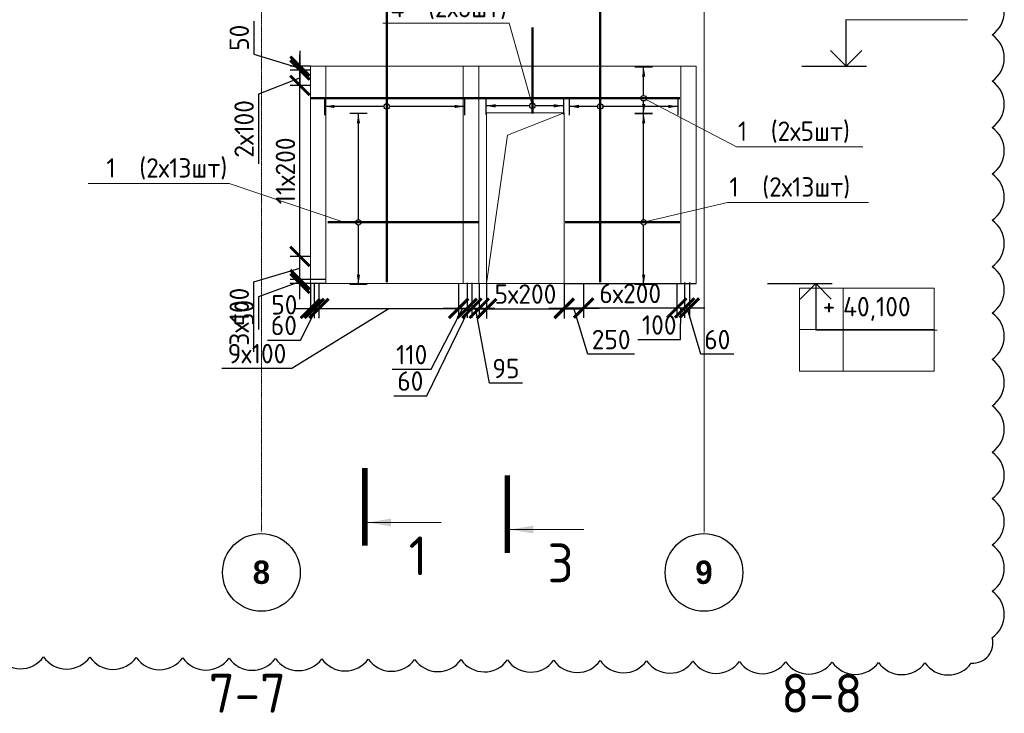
# Model space of a CAD drawing. Header units: millimetres. Extents: x 247266 to 730847, y -636031 to 10052.
# Tile 171 of 196: x 573188 to 585870, y -251393 to -242457. Entities that reach past the tile are written whole.
import ezdxf
from ezdxf import colors
from ezdxf.entities.mleader import LeaderData, LeaderLine
from ezdxf.math import Vec2, Vec3

# ---------------------------------------------------------------- set-up
doc = ezdxf.new("R2010")
doc.units = ezdxf.units.MM
doc.set_wipeout_variables(frame=1)
for name, pattern in [('______5', [1100, 800, -100, 100, -100]), ('________', [0]), ('осевая', [50.8, 31.75, -6.35, 6.35, -6.35])]:
    doc.linetypes.add(name, pattern=pattern)
for name, color, linetype, lineweight in [('RAZMER', 7, 'Continuous', 15), ('Standard', 7, 'Continuous', 25), ('АрмСтер', 7, 'Continuous', 50), ('АС-Таблицы', 7, 'Continuous', 20), ('Оси', 7, '______5', 18), ('отметки', 7, 'Continuous', 18), ('подоснова', 7, 'Continuous', 5), ('Узлы', 7, 'Continuous', 0)]:
    doc.layers.add(name, color=color, linetype=linetype, lineweight=lineweight)
doc.layers.add('Исправления', color=1, linetype='Continuous')
doc.layers.add('РАЗМЕРЫ', color=7, linetype='Continuous')
doc.styles.add('Century Gothic', font='GOTHIC.TTF')
doc.styles.add('GOST-2.304_Type-B', font='GOST_Common.ttf')
doc.styles.add('ГОСТ', font='GOST_Common.ttf')
doc.dimstyles.new('СПДС', dxfattribs={"dimscale": 100, "dimtxt": 2.5, "dimasz": 2.5, "dimexe": 1.25, "dimexo": 0, "dimtad": 1, "dimdec": 0, "dimtxsty": 'GOST-2.304_Type-B', "dimblk": 'ARCHTICK', "dimcen": 2.5, "dimdle": 2, "dimadec": 0, "dimazin": 2, "dimtfac": 0.75, "dimtdec": 0, "dimtmove": 1, "dimatfit": 3, "dimfxl": 1, "dimtolj": 1, "dimarcsym": 1})

# ---------------------------------------------------------------- blocks, each defined once
blk = doc.blocks.new('NSY101')
at = {"color": 0, "linetype": 'ByBlock', "lineweight": -2}
blk.add_circle((0, 0), 50, dxfattribs=at)
blk = doc.blocks.new('*U3033')
at = {"layer": 'РАЗМЕРЫ'}
for p, q in [((112, 800), (-112, 800)), ((112, -1000), (-112, -1000))]:
    blk.add_line(p, q, dxfattribs=at)
at = {"layer": 'РАЗМЕРЫ', "ltscale": 15}
blk.add_line((0, -1000), (0, 800), dxfattribs=at)
at = {"layer": 'РАЗМЕРЫ'}
for points in [[(0, 800), (21, 675), (-21, 675)], [(0, -1000), (21, -875), (-21, -875)]]:
    blk.add_solid(points, dxfattribs=at)
at = {"linetype": 'Continuous', "lineweight": 0}
blk.add_wipeout([(35, 0), (28, 21), (11, 33), (-11, 33), (-28, 21), (-35, 0), (-28, -21), (-11, -33), (11, -33), (28, -21)], dxfattribs=at)
at = {"color": 0, "linetype": 'ByBlock', "lineweight": -2, "ltscale": 100}
blk.add_line((-2263, 0), (1447, 0), dxfattribs=at)
at = {"layer": 'РАЗМЕРЫ'}
blk.add_circle((0, 0), 35, dxfattribs=at)
blk = doc.blocks.new('*U3032')
at = {"layer": 'РАЗМЕРЫ'}
for p, q in [((112, 400), (-112, 400)), ((112, -1000), (-112, -1000))]:
    blk.add_line(p, q, dxfattribs=at)
at = {"layer": 'РАЗМЕРЫ', "ltscale": 15}
blk.add_line((0, -1000), (0, 400), dxfattribs=at)
at = {"layer": 'РАЗМЕРЫ'}
for points in [[(0, 400), (21, 275), (-21, 275)], [(0, -1000), (21, -875), (-21, -875)]]:
    blk.add_solid(points, dxfattribs=at)
at = {"linetype": 'Continuous', "lineweight": 0}
blk.add_wipeout([(35, 0), (28, 21), (11, 33), (-11, 33), (-28, 21), (-35, 0), (-28, -21), (-11, -33), (11, -33), (28, -21)], dxfattribs=at)
at = {"color": 0, "linetype": 'ByBlock', "lineweight": -2, "ltscale": 100}
blk.add_line((-2263, 0), (1447, 0), dxfattribs=at)
at = {"layer": 'РАЗМЕРЫ'}
blk.add_circle((0, 0), 35, dxfattribs=at)
blk = doc.blocks.new('*U3249')
at = {"layer": 'РАЗМЕРЫ'}
for p, q in [((112, 600), (-112, 600)), ((112, -400), (-112, -400))]:
    blk.add_line(p, q, dxfattribs=at)
at = {"layer": 'РАЗМЕРЫ', "ltscale": 15}
blk.add_line((0, -400), (0, 600), dxfattribs=at)
at = {"layer": 'РАЗМЕРЫ'}
for points in [[(0, 600), (21, 475), (-21, 475)], [(0, -400), (21, -275), (-21, -275)]]:
    blk.add_solid(points, dxfattribs=at)
at = {"linetype": 'Continuous', "lineweight": 0}
blk.add_wipeout([(35, 0), (28, 21), (11, 33), (-11, 33), (-28, 21), (-35, 0), (-28, -21), (-11, -33), (11, -33), (28, -21)], dxfattribs=at)
at = {"color": 0, "linetype": 'ByBlock', "lineweight": -2, "ltscale": 100}
blk.add_line((-100, 0), (1010, 0), dxfattribs=at)
at = {"layer": 'РАЗМЕРЫ'}
blk.add_circle((0, 0), 35, dxfattribs=at)
blk = doc.blocks.new('*U3330')
at = {"layer": 'РАЗМЕРЫ'}
for p, q in [((112, 1400), (-112, 1400)), ((112, -800), (-112, -800))]:
    blk.add_line(p, q, dxfattribs=at)
at = {"layer": 'РАЗМЕРЫ', "ltscale": 15}
blk.add_line((0, -800), (0, 1400), dxfattribs=at)
at = {"layer": 'РАЗМЕРЫ'}
for points in [[(0, 1400), (21, 1275), (-21, 1275)], [(0, -800), (21, -675), (-21, -675)]]:
    blk.add_solid(points, dxfattribs=at)
at = {"linetype": 'Continuous', "lineweight": 0}
blk.add_wipeout([(35, 0), (28, 21), (11, 33), (-11, 33), (-28, 21), (-35, 0), (-28, -21), (-11, -33), (11, -33), (28, -21)], dxfattribs=at)
at = {"color": 0, "linetype": 'ByBlock', "lineweight": -2, "ltscale": 100}
blk.add_line((-394, 0), (1551, 0), dxfattribs=at)
at = {"layer": 'РАЗМЕРЫ'}
blk.add_circle((0, 0), 35, dxfattribs=at)
blk = doc.blocks.new('*U3030')
at = {"layer": 'РАЗМЕРЫ'}
for p, q in [((112, 1400), (-112, 1400)), ((112, -800), (-112, -800))]:
    blk.add_line(p, q, dxfattribs=at)
at = {"layer": 'РАЗМЕРЫ', "ltscale": 15}
blk.add_line((0, -800), (0, 1400), dxfattribs=at)
at = {"layer": 'РАЗМЕРЫ'}
for points in [[(0, 1400), (21, 1275), (-21, 1275)], [(0, -800), (21, -675), (-21, -675)]]:
    blk.add_solid(points, dxfattribs=at)
at = {"linetype": 'Continuous', "lineweight": 0}
blk.add_wipeout([(35, 0), (28, 21), (11, 33), (-11, 33), (-28, 21), (-35, 0), (-28, -21), (-11, -33), (11, -33), (28, -21)], dxfattribs=at)
at = {"color": 0, "linetype": 'ByBlock', "lineweight": -2, "ltscale": 100}
blk.add_line((-1012, 0), (468, 0), dxfattribs=at)
at = {"layer": 'РАЗМЕРЫ'}
blk.add_circle((0, 0), 35, dxfattribs=at)
blk = doc.blocks.new('*U3329')
at = {"layer": 'РАЗМЕРЫ'}
for p, q in [((112, 400), (-112, 400)), ((112, -200), (-112, -200))]:
    blk.add_line(p, q, dxfattribs=at)
at = {"layer": 'РАЗМЕРЫ', "ltscale": 15}
blk.add_line((0, -200), (0, 400), dxfattribs=at)
at = {"layer": 'РАЗМЕРЫ'}
for points in [[(0, 400), (21, 275), (-21, 275)], [(0, -200), (21, -75), (-21, -75)]]:
    blk.add_solid(points, dxfattribs=at)
at = {"linetype": 'Continuous', "lineweight": 0}
blk.add_wipeout([(35, 0), (28, 21), (11, 33), (-11, 33), (-28, 21), (-35, 0), (-28, -21), (-11, -33), (11, -33), (28, -21)], dxfattribs=at)
at = {"color": 0, "linetype": 'ByBlock', "lineweight": -2, "ltscale": 100}
blk.add_line((-4292, 0), (468, 0), dxfattribs=at)
at = {"layer": 'РАЗМЕРЫ'}
blk.add_circle((0, 0), 35, dxfattribs=at)
blk = doc.blocks.new('_ArchTick')
at = {"color": 0, "linetype": 'ByBlock', "const_width": 0.15}
blk.add_lwpolyline([(-0.5, -0.5), (0.5, 0.5)], dxfattribs=at)
blk = doc.blocks.new('*D3404')
at = {"layer": 'DEFPOINTS', "color": 0, "ltscale": 100}
for p in [(576798, -245806), (577132, -245806), (577132, -245856)]:
    blk.add_point(p, dxfattribs=at)
at = {"layer": 'РАЗМЕРЫ', "color": 0, "lineweight": -2}
for p, q in [((576798, -246056), (576798, -245606)), ((576267, -246022), (576798, -245831)), ((577132, -245806), (576673, -245806)), ((577132, -245856), (576673, -245856)), ((576267, -246448), (576267, -246022))]:
    blk.add_line(p, q, dxfattribs=at)
at = {"layer": 'РАЗМЕРЫ', "color": 0, "lineweight": -2, "ltscale": 100, "xscale": 250, "yscale": 250, "zscale": 250}
for p, rotation in [((576798, -245806), 270), ((576798, -245856), 90)]:
    blk.add_blockref('_ArchTick', p, dxfattribs=dict(at, rotation=rotation))
at = {"layer": 'РАЗМЕРЫ', "color": 0, "ltscale": 100, "insert": (576079, -246235), "char_height": 250, "attachment_point": 5, "rotation": 90, "style": 'GOST-2.304_Type-B'}
blk.add_mtext('\\A1;50', dxfattribs=at)
blk = doc.blocks.new('*D3405')
at = {"layer": 'DEFPOINTS', "color": 0, "ltscale": 100}
for p in [(576932, -243056), (576798, -243106), (576932, -243106)]:
    blk.add_point(p, dxfattribs=at)
at = {"layer": 'РАЗМЕРЫ', "color": 0, "lineweight": -2}
for p, q in [((576204, -242477), (576204, -242902)), ((576204, -242902), (576798, -243081)), ((576798, -242856), (576798, -243306)), ((576932, -243056), (576673, -243056)), ((576932, -243106), (576673, -243106))]:
    blk.add_line(p, q, dxfattribs=at)
at = {"layer": 'РАЗМЕРЫ', "color": 0, "lineweight": -2, "ltscale": 100, "xscale": 250, "yscale": 250, "zscale": 250}
for p, rotation in [((576798, -243056), 270), ((576798, -243106), 90)]:
    blk.add_blockref('_ArchTick', p, dxfattribs=dict(at, rotation=rotation))
at = {"layer": 'РАЗМЕРЫ', "color": 0, "ltscale": 100, "insert": (576016, -242690), "char_height": 250, "attachment_point": 5, "rotation": 90, "style": 'GOST-2.304_Type-B'}
blk.add_mtext('\\A1;50', dxfattribs=at)
blk = doc.blocks.new('*D3369')
at = {"layer": 'DEFPOINTS', "color": 0, "ltscale": 100}
for p in [(576798, -243304), (576909, -243304), (576932, -245506)]:
    blk.add_point(p, dxfattribs=at)
at = {"layer": 'РАЗМЕРЫ', "color": 0, "lineweight": -2}
for p, q in [((576798, -245706), (576798, -243104)), ((576909, -243304), (576673, -243304)), ((576932, -245506), (576673, -245506))]:
    blk.add_line(p, q, dxfattribs=at)
at = {"layer": 'РАЗМЕРЫ', "color": 0, "lineweight": -2, "ltscale": 100, "xscale": 250, "yscale": 250, "zscale": 250}
for p, rotation in [((576798, -243304), 90), ((576798, -245506), 270)]:
    blk.add_blockref('_ArchTick', p, dxfattribs=dict(at, rotation=rotation))
at = {"layer": 'РАЗМЕРЫ', "color": 0, "ltscale": 100, "insert": (576611, -244405), "char_height": 250, "attachment_point": 5, "rotation": 90, "style": 'GOST-2.304_Type-B'}
blk.add_mtext('\\A1;11х200', dxfattribs=at)
blk = doc.blocks.new('*D3370')
at = {"layer": 'DEFPOINTS', "color": 0, "ltscale": 100}
for p in [(576798, -245506), (576932, -245506), (576932, -245806)]:
    blk.add_point(p, dxfattribs=at)
at = {"layer": 'РАЗМЕРЫ', "color": 0, "lineweight": -2}
for p, q in [((576798, -246006), (576798, -245306)), ((576932, -245506), (576673, -245506)), ((576204, -245834), (576798, -245656)), ((576204, -246735), (576204, -245834)), ((576932, -245806), (576673, -245806))]:
    blk.add_line(p, q, dxfattribs=at)
at = {"layer": 'РАЗМЕРЫ', "color": 0, "lineweight": -2, "ltscale": 100, "xscale": 250, "yscale": 250, "zscale": 250}
for p, rotation in [((576798, -245506), 90), ((576798, -245806), 270)]:
    blk.add_blockref('_ArchTick', p, dxfattribs=dict(at, rotation=rotation))
at = {"layer": 'РАЗМЕРЫ', "color": 0, "ltscale": 100, "insert": (576016, -246284), "char_height": 250, "attachment_point": 5, "rotation": 90, "style": 'GOST-2.304_Type-B'}
blk.add_mtext('\\A1;3х100', dxfattribs=at)
blk = doc.blocks.new('_None')
blk = doc.blocks.new('*D3401')
at = {"layer": 'DEFPOINTS', "color": 0, "ltscale": 100}
for p in [(576798, -243105), (576932, -243105), (576932, -243305)]:
    blk.add_point(p, dxfattribs=at)
at = {"layer": 'РАЗМЕРЫ', "color": 0, "lineweight": -2}
for p, q in [((576798, -243505), (576798, -242905)), ((576267, -243413), (576798, -243205)), ((576932, -243105), (576673, -243105)), ((576932, -243305), (576673, -243305)), ((576267, -244314), (576267, -243413))]:
    blk.add_line(p, q, dxfattribs=at)
at = {"layer": 'РАЗМЕРЫ', "color": 0, "lineweight": -2, "ltscale": 100, "xscale": 250, "yscale": 250, "zscale": 250}
for p, rotation in [((576798, -243105), 90), ((576798, -243305), 270)]:
    blk.add_blockref('_ArchTick', p, dxfattribs=dict(at, rotation=rotation))
at = {"layer": 'РАЗМЕРЫ', "color": 0, "ltscale": 100, "insert": (576079, -243864), "char_height": 250, "attachment_point": 5, "rotation": 90, "style": 'GOST-2.304_Type-B'}
blk.add_mtext('\\A1;2х100', dxfattribs=at)
blk = doc.blocks.new('*D3354')
at = {"layer": 'DEFPOINTS', "color": 0, "ltscale": 100}
for p in [(576932, -245856), (576982, -245856), (576982, -246177)]:
    blk.add_point(p, dxfattribs=at)
at = {"layer": 'РАЗМЕРЫ', "color": 0, "lineweight": -2}
for p, q in [((576932, -245856), (576932, -246302)), ((576982, -245856), (576982, -246302)), ((576732, -246177), (577182, -246177))]:
    blk.add_line(p, q, dxfattribs=at)
at = {"layer": 'РАЗМЕРЫ', "color": 0, "lineweight": -2, "ltscale": 100, "xscale": 250, "yscale": 250, "zscale": 250}
blk.add_blockref('_ArchTick', (576932, -246177), dxfattribs=at)
at = {"layer": 'РАЗМЕРЫ', "color": 0, "lineweight": -2, "ltscale": 100, "xscale": 250, "yscale": 250, "zscale": 250, "rotation": 180}
blk.add_blockref('_ArchTick', (576982, -246177), dxfattribs=at)
at = {"layer": 'РАЗМЕРЫ', "color": 0, "ltscale": 100, "insert": (576597, -246130), "char_height": 250, "attachment_point": 5, "style": 'GOST-2.304_Type-B'}
blk.add_mtext('\\A1;50', dxfattribs=at)
blk = doc.blocks.new('*D3355')
at = {"layer": 'DEFPOINTS', "color": 0, "ltscale": 100}
for p in [(576982, -245848), (577042, -245848), (577042, -246177)]:
    blk.add_point(p, dxfattribs=at)
at = {"layer": 'РАЗМЕРЫ', "color": 0, "lineweight": -2}
for p, q in [((576982, -245848), (576982, -246302)), ((577042, -245848), (577042, -246302)), ((576782, -246177), (577242, -246177)), ((576804, -246584), (577012, -246177)), ((576378, -246584), (576804, -246584))]:
    blk.add_line(p, q, dxfattribs=at)
at = {"layer": 'РАЗМЕРЫ', "color": 0, "lineweight": -2, "ltscale": 100, "xscale": 250, "yscale": 250, "zscale": 250}
blk.add_blockref('_ArchTick', (576982, -246177), dxfattribs=at)
at = {"layer": 'РАЗМЕРЫ', "color": 0, "lineweight": -2, "ltscale": 100, "xscale": 250, "yscale": 250, "zscale": 250, "rotation": 180}
blk.add_blockref('_ArchTick', (577042, -246177), dxfattribs=at)
at = {"layer": 'РАЗМЕРЫ', "color": 0, "ltscale": 100, "insert": (576591, -246396), "char_height": 250, "attachment_point": 5, "style": 'GOST-2.304_Type-B'}
blk.add_mtext('\\A1;60', dxfattribs=at)
blk = doc.blocks.new('*D3356')
at = {"layer": 'DEFPOINTS', "color": 0, "ltscale": 100}
for p in [(577042, -245848), (578842, -245953), (578842, -246177)]:
    blk.add_point(p, dxfattribs=at)
at = {"layer": 'РАЗМЕРЫ', "color": 0, "lineweight": -2}
for p, q in [((577042, -245848), (577042, -246302)), ((578842, -245953), (578842, -246302)), ((576695, -246946), (577942, -246177)), ((576842, -246177), (579042, -246177)), ((575794, -246946), (576695, -246946))]:
    blk.add_line(p, q, dxfattribs=at)
at = {"layer": 'РАЗМЕРЫ', "color": 0, "lineweight": -2, "ltscale": 100, "xscale": 250, "yscale": 250, "zscale": 250, "rotation": 180}
blk.add_blockref('_ArchTick', (577042, -246177), dxfattribs=at)
at = {"layer": 'РАЗМЕРЫ', "color": 0, "lineweight": -2, "ltscale": 100, "xscale": 250, "yscale": 250, "zscale": 250}
blk.add_blockref('_ArchTick', (578842, -246177), dxfattribs=at)
at = {"layer": 'РАЗМЕРЫ', "color": 0, "ltscale": 100, "insert": (576245, -246759), "char_height": 250, "attachment_point": 5, "style": 'GOST-2.304_Type-B'}
blk.add_mtext('\\A1;9х100', dxfattribs=at)
blk = doc.blocks.new('*D3357')
at = {"layer": 'DEFPOINTS', "color": 0, "ltscale": 100}
for p in [(578842, -245864), (578952, -245848), (578952, -246175)]:
    blk.add_point(p, dxfattribs=at)
at = {"layer": 'РАЗМЕРЫ', "color": 0, "lineweight": -2}
for p, q in [((578842, -245864), (578842, -246300)), ((578952, -245848), (578952, -246300)), ((578487, -246959), (578897, -246175)), ((578642, -246175), (579152, -246175)), ((577987, -246959), (578487, -246959))]:
    blk.add_line(p, q, dxfattribs=at)
at = {"layer": 'РАЗМЕРЫ', "color": 0, "lineweight": -2, "ltscale": 100, "xscale": 250, "yscale": 250, "zscale": 250}
blk.add_blockref('_ArchTick', (578842, -246175), dxfattribs=at)
at = {"layer": 'РАЗМЕРЫ', "color": 0, "lineweight": -2, "ltscale": 100, "xscale": 250, "yscale": 250, "zscale": 250, "rotation": 180}
blk.add_blockref('_ArchTick', (578952, -246175), dxfattribs=at)
at = {"layer": 'РАЗМЕРЫ', "color": 0, "ltscale": 100, "insert": (578237, -246772), "char_height": 250, "attachment_point": 5, "style": 'GOST-2.304_Type-B'}
blk.add_mtext('\\A1;110', dxfattribs=at)
blk = doc.blocks.new('*D3358')
at = {"layer": 'DEFPOINTS', "color": 0, "ltscale": 100}
for p in [(578952, -245848), (579013, -245848), (579013, -246175)]:
    blk.add_point(p, dxfattribs=at)
at = {"layer": 'РАЗМЕРЫ', "color": 0, "lineweight": -2}
for p, q in [((578952, -245848), (578952, -246300)), ((579013, -245848), (579013, -246300)), ((578433, -247301), (578983, -246175)), ((578752, -246175), (579213, -246175)), ((578007, -247301), (578433, -247301))]:
    blk.add_line(p, q, dxfattribs=at)
at = {"layer": 'РАЗМЕРЫ', "color": 0, "lineweight": -2, "ltscale": 100, "xscale": 250, "yscale": 250, "zscale": 250}
blk.add_blockref('_ArchTick', (578952, -246175), dxfattribs=at)
at = {"layer": 'РАЗМЕРЫ', "color": 0, "lineweight": -2, "ltscale": 100, "xscale": 250, "yscale": 250, "zscale": 250, "rotation": 180}
blk.add_blockref('_ArchTick', (579013, -246175), dxfattribs=at)
at = {"layer": 'РАЗМЕРЫ', "color": 0, "ltscale": 100, "insert": (578220, -247113), "char_height": 250, "attachment_point": 5, "style": 'GOST-2.304_Type-B'}
blk.add_mtext('\\A1;60', dxfattribs=at)
blk = doc.blocks.new('*D3359')
at = {"layer": 'DEFPOINTS', "color": 0, "ltscale": 100}
for p in [(579013, -245848), (579107, -245861), (579107, -246175)]:
    blk.add_point(p, dxfattribs=at)
at = {"layer": 'РАЗМЕРЫ', "color": 0, "lineweight": -2}
for p, q in [((579013, -245848), (579013, -246300)), ((579107, -245861), (579107, -246300)), ((578813, -246175), (579307, -246175)), ((579238, -247138), (579060, -246175)), ((579663, -247138), (579238, -247138))]:
    blk.add_line(p, q, dxfattribs=at)
at = {"layer": 'РАЗМЕРЫ', "color": 0, "lineweight": -2, "ltscale": 100, "xscale": 250, "yscale": 250, "zscale": 250}
blk.add_blockref('_ArchTick', (579013, -246175), dxfattribs=at)
at = {"layer": 'РАЗМЕРЫ', "color": 0, "lineweight": -2, "ltscale": 100, "xscale": 250, "yscale": 250, "zscale": 250, "rotation": 180}
blk.add_blockref('_ArchTick', (579107, -246175), dxfattribs=at)
at = {"layer": 'РАЗМЕРЫ', "color": 0, "ltscale": 100, "insert": (579451, -246951), "char_height": 250, "attachment_point": 5, "style": 'GOST-2.304_Type-B'}
blk.add_mtext('\\A1;95', dxfattribs=at)
blk = doc.blocks.new('*D3402')
at = {"layer": 'DEFPOINTS', "color": 0, "ltscale": 100}
for p in [(579202, -245856), (580202, -245856), (580202, -246180)]:
    blk.add_point(p, dxfattribs=at)
at = {"layer": 'РАЗМЕРЫ', "color": 0, "lineweight": -2}
for p, q in [((579202, -245856), (579202, -246305)), ((580202, -245856), (580202, -246305)), ((579002, -246180), (580402, -246180))]:
    blk.add_line(p, q, dxfattribs=at)
at = {"layer": 'РАЗМЕРЫ', "color": 0, "lineweight": -2, "ltscale": 100, "xscale": 250, "yscale": 250, "zscale": 250, "rotation": 180}
blk.add_blockref('_ArchTick', (579202, -246180), dxfattribs=at)
at = {"layer": 'РАЗМЕРЫ', "color": 0, "lineweight": -2, "ltscale": 100, "xscale": 250, "yscale": 250, "zscale": 250}
blk.add_blockref('_ArchTick', (580202, -246180), dxfattribs=at)
at = {"layer": 'РАЗМЕРЫ', "color": 0, "ltscale": 100, "insert": (579702, -245992), "char_height": 250, "attachment_point": 5, "style": 'GOST-2.304_Type-B'}
blk.add_mtext('\\A1;5х200', dxfattribs=at)
blk = doc.blocks.new('*D3403')
at = {"layer": 'DEFPOINTS', "color": 0, "ltscale": 100}
for p in [(580202, -245856), (580452, -245861), (580452, -246172)]:
    blk.add_point(p, dxfattribs=at)
at = {"layer": 'РАЗМЕРЫ', "color": 0, "lineweight": -2}
for p, q in [((580202, -245856), (580202, -246297)), ((580452, -245861), (580452, -246297)), ((580002, -246172), (580652, -246172)), ((580505, -246766), (580327, -246172)), ((581106, -246766), (580505, -246766))]:
    blk.add_line(p, q, dxfattribs=at)
at = {"layer": 'РАЗМЕРЫ', "color": 0, "lineweight": -2, "ltscale": 100, "xscale": 250, "yscale": 250, "zscale": 250, "rotation": 180}
blk.add_blockref('_ArchTick', (580202, -246172), dxfattribs=at)
at = {"layer": 'РАЗМЕРЫ', "color": 0, "lineweight": -2, "ltscale": 100, "xscale": 250, "yscale": 250, "zscale": 250}
blk.add_blockref('_ArchTick', (580452, -246172), dxfattribs=at)
at = {"layer": 'РАЗМЕРЫ', "color": 0, "ltscale": 100, "insert": (580806, -246578), "char_height": 250, "attachment_point": 5, "style": 'GOST-2.304_Type-B'}
blk.add_mtext('\\A1;250', dxfattribs=at)
blk = doc.blocks.new('*D3360')
at = {"layer": 'DEFPOINTS', "color": 0, "ltscale": 100}
for p in [(580452, -245861), (581652, -245861), (581652, -246171)]:
    blk.add_point(p, dxfattribs=at)
at = {"layer": 'РАЗМЕРЫ', "color": 0, "lineweight": -2}
for p, q in [((580452, -245861), (580452, -246296)), ((581652, -245861), (581652, -246296)), ((580252, -246171), (581852, -246171))]:
    blk.add_line(p, q, dxfattribs=at)
at = {"layer": 'РАЗМЕРЫ', "color": 0, "lineweight": -2, "ltscale": 100, "xscale": 250, "yscale": 250, "zscale": 250, "rotation": 180}
blk.add_blockref('_ArchTick', (580452, -246171), dxfattribs=at)
at = {"layer": 'РАЗМЕРЫ', "color": 0, "lineweight": -2, "ltscale": 100, "xscale": 250, "yscale": 250, "zscale": 250}
blk.add_blockref('_ArchTick', (581652, -246171), dxfattribs=at)
at = {"layer": 'РАЗМЕРЫ', "color": 0, "ltscale": 100, "insert": (581052, -245984), "char_height": 250, "attachment_point": 5, "style": 'GOST-2.304_Type-B'}
blk.add_mtext('\\A1;6х200', dxfattribs=at)
blk = doc.blocks.new('*D3361')
at = {"layer": 'DEFPOINTS', "color": 0, "ltscale": 100}
for p in [(581652, -245861), (581752, -245842), (581752, -246171)]:
    blk.add_point(p, dxfattribs=at)
at = {"layer": 'РАЗМЕРЫ', "color": 0, "lineweight": -2}
for p, q in [((581652, -245861), (581652, -246296)), ((581752, -245842), (581752, -246296)), ((581452, -246171), (581952, -246171)), ((581701, -246577), (581702, -246171)), ((581150, -246577), (581701, -246577))]:
    blk.add_line(p, q, dxfattribs=at)
at = {"layer": 'РАЗМЕРЫ', "color": 0, "lineweight": -2, "ltscale": 100, "xscale": 250, "yscale": 250, "zscale": 250}
blk.add_blockref('_ArchTick', (581652, -246171), dxfattribs=at)
at = {"layer": 'РАЗМЕРЫ', "color": 0, "lineweight": -2, "ltscale": 100, "xscale": 250, "yscale": 250, "zscale": 250, "rotation": 180}
blk.add_blockref('_ArchTick', (581752, -246171), dxfattribs=at)
at = {"layer": 'РАЗМЕРЫ', "color": 0, "ltscale": 100, "insert": (581425, -246390), "char_height": 250, "attachment_point": 5, "style": 'GOST-2.304_Type-B'}
blk.add_mtext('\\A1;100', dxfattribs=at)
blk = doc.blocks.new('*D3362')
at = {"layer": 'DEFPOINTS', "color": 0, "ltscale": 100}
for p in [(581752, -245842), (581813, -245842), (581813, -246171)]:
    blk.add_point(p, dxfattribs=at)
at = {"layer": 'РАЗМЕРЫ', "color": 0, "lineweight": -2}
for p, q in [((581752, -245842), (581752, -246296)), ((581813, -245842), (581813, -246296)), ((581552, -246171), (582013, -246171)), ((581961, -246765), (581783, -246171)), ((582386, -246765), (581961, -246765))]:
    blk.add_line(p, q, dxfattribs=at)
at = {"layer": 'РАЗМЕРЫ', "color": 0, "lineweight": -2, "ltscale": 100, "xscale": 250, "yscale": 250, "zscale": 250}
blk.add_blockref('_ArchTick', (581752, -246171), dxfattribs=at)
at = {"layer": 'РАЗМЕРЫ', "color": 0, "lineweight": -2, "ltscale": 100, "xscale": 250, "yscale": 250, "zscale": 250, "rotation": 180}
blk.add_blockref('_ArchTick', (581813, -246171), dxfattribs=at)
at = {"layer": 'РАЗМЕРЫ', "color": 0, "ltscale": 100, "insert": (582173, -246578), "char_height": 250, "attachment_point": 5, "style": 'GOST-2.304_Type-B'}
blk.add_mtext('\\A1;60', dxfattribs=at)
blk = doc.blocks.new('*T3367')
at = {"layer": 'DEFPOINTS', "color": 8, "linetype": 'ByBlock', "lineweight": 0}
for p, q in [((0, 1067), (1734, 1067)), ((0, 0), (0, 1067)), ((561, 0), (561, 1067)), ((1734, 0), (1734, 1067)), ((0, 533), (1734, 533)), ((0, 0), (1734, 0))]:
    blk.add_line(p, q, dxfattribs=at)
at = {"layer": 'АС-Таблицы', "color": 0, "char_height": 250, "style": 'ГОСТ'}
for s, insert, width, attachment_point in [('+', (461, 967), 361.22, 3), ('40,100', (561, 800), 1173.09, 4)]:
    blk.add_mtext(s, dxfattribs=dict(at, insert=insert, width=width, attachment_point=attachment_point))

msp = doc.modelspace()

# ---------------------------------------------------------------- linework, layer by layer
at = {"linetype": 'Continuous', "lineweight": 25, "transparency": 33554687}
for p, q in [((577132.05, -245855.65), (576932.05, -245855.65)), ((580202.05, -245855.65), (581702.05, -245855.65)), ((581702.05, -245855.65), (581902.05, -245855.65))]:
    msp.add_line(p, q, dxfattribs=at)
for points in [[(583262.03, -243055.78), (584096.6, -243055.78)], [(582818.6, -245855.65), (583653.17, -245855.65)]]:
    msp.add_lwpolyline(points)
at = {"layer": 'RAZMER', "ltscale": 100}
for p, q in [((583832.62, -242608.43), (583834.15, -242456.66)), ((583834.15, -242456.66), (585396.65, -242456.66)), ((583834.15, -242456.66), (585396.65, -242456.66)), ((583441.2, -246303), (583442.72, -246449.81)), ((583442.72, -246454.77), (585005.22, -246454.77)), ((583442.72, -246454.77), (585005.22, -246454.77)), ((583442.72, -246457.42), (585005.22, -246457.42))]:
    msp.add_line(p, q, dxfattribs=at)
at = {"layer": 'Standard', "linetype": '________', "lineweight": 0, "transparency": 33554687}
for p, q in [((576932.05, -243055.65), (576932.05, -243655.65)), ((576932.05, -243055.65), (581902.05, -243055.65)), ((577132.05, -243655.65), (577132.05, -243055.65)), ((578902.05, -243055.65), (578902.05, -245855.65)), ((579102.05, -245855.65), (579102.05, -243055.65)), ((581702.05, -243055.65), (581702.05, -245855.65)), ((581902.05, -245855.65), (581902.05, -243055.65)), ((581902.05, -243055.65), (581902.05, -245855.65)), ((576932.05, -245855.65), (576932.05, -243655.65)), ((577132.05, -243655.65), (577132.05, -245855.65)), ((579202.05, -245855.65), (579202.05, -243655.65)), ((579202.05, -243655.65), (580202.05, -243655.65)), ((580202.05, -243655.65), (580202.05, -245855.65)), ((581902.05, -245855.65), (576932.05, -245855.65)), ((578902.05, -245855.65), (579102.05, -245855.65)), ((579102.05, -245855.65), (579202.05, -245855.65))]:
    msp.add_line(p, q, dxfattribs=at)
msp.add_lwpolyline([(579202.05, -245855.65), (579472.1, -243943.08), (580202.05, -243655.65)], dxfattribs=at)
at = {"layer": 'Исправления'}
msp.add_lwpolyline([(572897.48, -250661.88, 0.52056705), (573494.97, -250665.86, 0.52056705), (574092.46, -250669.85, 0.52056705), (574689.95, -250673.84, 0.52056705), (575287.44, -250677.82, 0.52056705), (575884.94, -250681.81, 0.52056705), (576482.43, -250685.79, 0.52056705), (577079.92, -250689.78, 0.52056705), (577677.41, -250693.77, 0.52056705), (578274.9, -250697.75, 0.52056705), (578872.39, -250701.74, 0.52056705), (579469.88, -250705.72, 0.52056705), (580067.37, -250709.71, 0.52056705), (580664.86, -250713.7, 0.52056705), (581262.36, -250717.68, 0.52056705), (581859.85, -250721.67, 0.52056705), (582457.34, -250725.65, 0.52056705), (583054.83, -250729.64, 0.52056705), (583652.32, -250733.63, 0.52056705), (584249.81, -250737.61, 0.52056705), (584847.3, -250741.6, 0.52056705), (585444.79, -250745.58, 0.52056705), (585713.93, -250419.02, 0.52056705), (585713.93, -249821.51, 0.52056705), (585713.93, -249224.01, 0.52056705), (585713.93, -248626.5, 0.52056705), (585713.93, -248029, 0.52056705), (585713.93, -247431.49, 0.52056705), (585713.93, -246833.99, 0.52056705), (585713.93, -246236.48, 0.52056705), (585713.93, -245638.98, 0.52056705), (585713.93, -245041.47, 0.52056705), (585713.93, -244443.97, 0.52056705), (585713.93, -243846.47, 0.52056705), (585713.93, -243248.96, 0.52056705), (585713.93, -242651.46, 0.52056705), (585713.93, -242053.95, 0.52056705)], format="xyb", dxfattribs=at)
at = {"layer": 'Оси', "linetype": 'осевая', "lineweight": 0, "ltscale": 0.3, "transparency": 33554687}
for p, q in [((576302.05, -240693.01), (576302.05, -249049.13)), ((582002.05, -240693.01), (582002.05, -249049.13)), ((582002.05, -240705.89), (582002.05, -249062))]:
    msp.add_line(p, q, dxfattribs=at)
at = {"layer": 'отметки', "linetype": 'Continuous', "lineweight": 25, "ltscale": 100}
for p, q in [((583832.62, -243055.78), (583832.62, -242455.78)), ((583441.2, -245855.65), (583441.2, -246455.65))]:
    msp.add_line(p, q, dxfattribs=at)
for points in [[(583632.62, -242855.78), (583832.62, -243055.78), (584032.62, -242855.78)], [(583241.2, -246055.65), (583441.2, -245855.65), (583641.2, -246055.65)]]:
    msp.add_lwpolyline(points, dxfattribs=at)
at = {"layer": 'Узлы', "linetype": 'Continuous', "lineweight": 0}
for p, q in [((577668.56, -248934.47, 200), (578618.56, -248934.47, 200)), ((579504.76, -249025.81, 200), (580454.76, -249025.81, 200))]:
    msp.add_line(p, q, dxfattribs=at)
at = {"layer": 'Узлы', "linetype": 'Continuous', "lineweight": 0, "const_width": 70, "elevation": 200}
for points in [[(577633.56, -249234.47), (577633.56, -248234.47)], [(579469.76, -249325.81), (579469.76, -248325.81)]]:
    msp.add_lwpolyline(points, dxfattribs=at)
at = {"layer": 'Узлы', "linetype": 'Continuous', "lineweight": 0}
for points in [[(577668.56, -248934.47, 200), (577969.01, -248984.75, 200), (577969.01, -248884.2, 200)], [(579504.76, -249025.81, 200), (579805.21, -249076.09, 200), (579805.21, -248975.54, 200)]]:
    msp.add_solid(points, dxfattribs=at)

# ---------------------------------------------------------------- block references
msp.add_blockref('*T3367', (583231.78, -246983.14))
at = {"layer": 'Оси', "linetype": 'Continuous', "lineweight": 25, "transparency": 33554687, "xscale": 9.999999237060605, "yscale": 9.999999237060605, "zscale": 9.999999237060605}
for p in [(576301.51, -249577.87), (582001.51, -249577.87)]:
    msp.add_blockref('NSY101', p, dxfattribs=at)

# ---------------------------------------------------------------- texts
at = {"layer": 'Оси', "linetype": 'Continuous', "lineweight": 25, "transparency": 33554687, "char_height": 300, "width": 385, "attachment_point": 5, "style": 'Century Gothic'}
for s, insert in [('\\A1;{\\fCentury Gothic|i0|b1;\\H300.000000;\\W1.000000;\\C16;8}\\P', (576301.51, -249577.87)), ('\\A1;{\\fCentury Gothic|i0|b1;\\H300.000000;\\W1.000000;\\C16;9}\\P', (582001.51, -249577.87))]:
    msp.add_mtext(s, dxfattribs=dict(at, insert=insert))
at = {"layer": 'РАЗМЕРЫ', "char_height": 500, "attachment_point": 5, "style": 'GOST-2.304_Type-B'}
for s, insert in [('7-7', (576120.42, -251134.29)), ('8-8', (583520.07, -251134.29))]:
    msp.add_mtext_dynamic_manual_height_columns(s, width=3941.2128, gutter_width=625, heights=[0], dxfattribs=dict(at, insert=insert))
at = {"layer": 'Узлы', "linetype": 'Continuous', "lineweight": 0, "char_height": 500, "attachment_point": 5, "style": 'GOST-2.304_Type-B'}
for s, insert in [('1', (578318.56, -249364.47, 200)), ('3', (580154.76, -249455.81, 200))]:
    msp.add_mtext_dynamic_manual_height_columns(s, width=723.8798, gutter_width=25, heights=[0], dxfattribs=dict(at, insert=insert))

# ---------------------------------------------------------------- dimensions: what is measured, and where the dimension line sits
at = {"layer": 'РАЗМЕРЫ'}
dim = msp.add_linear_dim(base=(576798.18, -245505.65), p1=(576932.05, -245805.65), p2=(576932.05, -245505.65), angle=90, text='3х100', dimstyle='СПДС', dxfattribs=at)
dim.commit()
dim.dimension.update_dxf_attribs({"geometry": '*D3370', "text_midpoint": (576016.43, -245896.38)})

# ---------------------------------------------------------------- next in the draw order: block references
at = {"layer": 'АрмСтер', "ltscale": 15, "rotation": 90}
for name, p in [('*U3033', (577915.19, -243574.42)), ('*U3032', (580665.63, -243574.42)), ('*U3249', (579791.5, -243566.08))]:
    msp.add_blockref(name, p, dxfattribs=at)

# ---------------------------------------------------------------- next in the draw order: block references
at = {"layer": 'АрмСтер', "ltscale": 15}
for name, p in [('*U3330', (577550.78, -245067.22)), ('*U3030', (581224.65, -245067.22))]:
    msp.add_blockref(name, p, dxfattribs=at)

# ---------------------------------------------------------------- next in the draw order: block references
msp.add_blockref('*U3329', (581224.65, -243467.89), dxfattribs=at)

# ---------------------------------------------------------------- next in the draw order: dimensions: what is measured, and where the dimension line sits
at = {"layer": 'РАЗМЕРЫ'}
dim = msp.add_linear_dim(base=(576798.18, -245805.65), p1=(577132.05, -245855.65), p2=(577132.05, -245805.65), angle=90, dimstyle='СПДС', dxfattribs=at)
dim.commit()
dim.dimension.update_dxf_attribs({"geometry": '*D3404', "text_midpoint": (576266.93, -246084.86), "dimtype": 160})
dim = msp.add_linear_dim(base=(578842.34, -246177.27), p1=(577042.34, -245847.65), p2=(578842.34, -245952.62), text='9х100', dimstyle='СПДС', dxfattribs=at)
dim.commit()
dim.dimension.update_dxf_attribs({"geometry": '*D3356', "text_midpoint": (576632.61, -246946.44), "dimtype": 160})
for base, p1, p2, picture, middle in [((577042.34, -246177.27), (576981.99, -245847.65), (577042.34, -245847.65), '*D3355', (576741.08, -246583.52)), ((576982.05, -246177.27), (576932.05, -245855.65), (576982.05, -245855.65), '*D3354', (576597.36, -246317.52)), ((578952.34, -246174.66), (578842.34, -245863.65), (578952.34, -245847.65), '*D3357', (578424.79, -246959.49)), ((579012.68, -246174.66), (578952.34, -245847.65), (579012.68, -245847.65), '*D3358', (578370.24, -247301.07)), ((579107.34, -246174.66), (579012.68, -245847.65), (579107.34, -245861.18, -200), '*D3359', (579300.63, -247138.16)), ((581752.34, -246171.23), (581652.34, -245861.18), (581752.34, -245841.52), '*D3361', (581638.13, -246577.48))]:
    dim = msp.add_linear_dim(base=base, p1=p1, p2=p2, dimstyle='СПДС', dxfattribs=at)
    dim.commit()
    dim.dimension.update_dxf_attribs({"geometry": picture, "text_midpoint": middle, "dimtype": 160})
for base, p1, p2, text, picture, middle in [((580202.05, -246179.81), (579202.05, -245855.65), (580202.05, -245855.65), '5х200', '*D3402', (579702.05, -245992.19)), ((581652.34, -246171.23), (580452.34, -245861.18), (581652.34, -245861.18, -200), '6х200', '*D3360', (581052.34, -245983.61))]:
    dim = msp.add_linear_dim(base=base, p1=p1, p2=p2, text=text, dimstyle='СПДС', dxfattribs=at)
    dim.commit()
    dim.dimension.update_dxf_attribs({"geometry": picture, "text_midpoint": middle})
for base, p1, p2, picture, middle in [((580452.34, -246171.74), (580202.05, -245855.65), (580452.34, -245861.18), '*D3403', (580567.93, -246578.24)), ((581812.68, -246171.23), (581752.34, -245841.52), (581812.68, -245841.52), '*D3362', (582023.25, -246577.73))]:
    dim = msp.add_linear_dim(base=base, p1=p1, p2=p2, dimstyle='СПДС', dxfattribs=at)
    dim.commit()
    dim.dimension.update_dxf_attribs({"geometry": picture, "text_midpoint": middle})

# ---------------------------------------------------------------- next in the draw order: leaders
at = {"layer": 'подоснова'}
ml = msp.add_multileader_mtext('Standard', dxfattribs=at)
ml.set_content('1  (2х13шт)', color=256, style='GOST-2.304_Type-B')
ml.set_leader_properties(color=256, linetype='ByLayer', lineweight=15)
ml.set_arrow_properties(name='NONE')
ml.build(insert=Vec2(0, 0))
ml.multileader.update_dxf_attribs({"text_left_attachment_type": 6, "text_right_attachment_type": 6, "dogleg_length": 10, "arrow_head_size": 18})
ctx = ml.context
ctx.base_point, ctx.char_height, ctx.arrow_head_size, ctx.landing_gap_size, ctx.plane_origin = Vec3(574290.77, -244541.22), 250, 18, 20, Vec3(571971.03, -241166.03)
ctx.left_attachment, ctx.right_attachment, ctx.text_align_type = 6, 6, 1
notes = []
notes.append((ctx, [(0, (1, 1, 0), (575887.65, -244566.24), (-1, 0), 10, [(0, [(577364.18, -245067.22)], 0, [])])]))
ctx.mtext.insert, ctx.mtext.alignment, ctx.mtext.flow_direction = Vec3(575083.88, -244241.22), 2, 5
ml = msp.add_multileader_mtext('Standard', dxfattribs=at)
ml.set_content('1  (2х13шт)', color=256, style='GOST-2.304_Type-B')
ml.set_leader_properties(color=256, linetype='ByLayer', lineweight=15)
ml.set_arrow_properties(name='NONE')
ml.build(insert=Vec2(0, 0))
ml.multileader.update_dxf_attribs({"text_left_attachment_type": 6, "text_right_attachment_type": 6, "dogleg_length": 10, "arrow_head_size": 18})
ctx = ml.context
ctx.base_point, ctx.char_height, ctx.arrow_head_size, ctx.landing_gap_size, ctx.plane_origin = Vec3(582313.84, -244786.27), 250, 18, 20, Vec3(580244.75, -242139.13)
ctx.left_attachment, ctx.right_attachment, ctx.text_align_type = 6, 6, 1
notes.append((ctx, [(0, (1, 1, 0), (582303.17, -244811.3), (1, 0), 10, [(0, [(581256.27, -245056.95)], 0, [])])]))
ctx.mtext.insert, ctx.mtext.alignment, ctx.mtext.flow_direction = Vec3(583106.95, -244486.27), 2, 5
for ctx, leaders in notes:
    for number, flags, end, landing, length, lines in leaders:
        leader = LeaderData()
        leader.index, (leader.has_last_leader_line, leader.has_dogleg_vector, leader.attachment_direction) = number, flags
        leader.last_leader_point, leader.dogleg_vector, leader.dogleg_length = Vec3(end), Vec3(landing), length
        for number, points, colour, breaks in lines:
            line = LeaderLine()
            line.index, line.vertices, line.color, line.breaks = number, Vec3.list(points), colors.encode_raw_color(colour), breaks
            leader.lines.append(line)
        ctx.leaders.append(leader)

# ---------------------------------------------------------------- next in the draw order: dimensions: what is measured, and where the dimension line sits
at = {"layer": 'РАЗМЕРЫ'}
dim = msp.add_linear_dim(base=(576798.18, -243105.65), p1=(576932.05, -243055.65), p2=(576932.05, -243105.65), angle=90, dimstyle='СПДС', dxfattribs=at)
dim.commit()
dim.dimension.update_dxf_attribs({"geometry": '*D3405', "text_midpoint": (576016.43, -242839.91)})
dim = msp.add_linear_dim(base=(576798.18, -243104.74), p1=(576932.05, -243304.74), p2=(576932.05, -243104.74), angle=90, text='2х100', dimstyle='СПДС', dxfattribs=at)
dim.commit()
dim.dimension.update_dxf_attribs({"geometry": '*D3401', "text_midpoint": (576266.93, -243475.84), "dimtype": 160})
dim = msp.add_linear_dim(base=(576798.18, -243304.26), p1=(576932.05, -245505.65), p2=(576908.55, -243304.26), angle=90, text='11х200', dimstyle='СПДС', dxfattribs=at)
dim.commit()
dim.dimension.update_dxf_attribs({"geometry": '*D3369', "text_midpoint": (576610.55, -244404.95)})

# ---------------------------------------------------------------- next in the draw order: leaders
at = {"layer": 'подоснова'}
ml = msp.add_multileader_mtext('Standard', dxfattribs=at)
ml.set_content('4  (2х6шт)', color=256, style='GOST-2.304_Type-B')
ml.set_leader_properties(color=256, linetype='ByLayer', lineweight=15)
ml.set_arrow_properties(name='NONE')
ml.build(insert=Vec2(0, 0))
ml.multileader.update_dxf_attribs({"text_left_attachment_type": 6, "text_right_attachment_type": 6, "dogleg_length": 10, "arrow_head_size": 18})
ctx = ml.context
ctx.base_point, ctx.char_height, ctx.arrow_head_size, ctx.landing_gap_size, ctx.plane_origin = Vec3(577946.76, -242475.74), 250, 18, 20, Vec3(575105.22, -239100.56)
ctx.left_attachment, ctx.right_attachment, ctx.text_align_type = 6, 6, 1
notes = []
notes.append((ctx, [(0, (1, 1, 0), (579493.62, -242500.76), (-1, 0), 10, [(0, [(579791.5, -243566.08)], 0, [])])]))
ctx.mtext.insert, ctx.mtext.alignment, ctx.mtext.flow_direction = Vec3(578714.87, -242175.74), 2, 5
ml = msp.add_multileader_mtext('Standard', dxfattribs=at)
ml.set_content('1  (2х5шт)', color=256, style='GOST-2.304_Type-B')
ml.set_leader_properties(color=256, linetype='ByLayer', lineweight=15)
ml.set_arrow_properties(name='NONE')
ml.build(insert=Vec2(0, 0))
ml.multileader.update_dxf_attribs({"text_left_attachment_type": 6, "text_right_attachment_type": 6, "dogleg_length": 10, "arrow_head_size": 18})
ctx = ml.context
ctx.base_point, ctx.char_height, ctx.arrow_head_size, ctx.landing_gap_size, ctx.plane_origin = Vec3(582428.88, -244067.77), 250, 18, 20, Vec3(580244.75, -240523.22)
ctx.left_attachment, ctx.right_attachment, ctx.text_align_type = 6, 6, 1
notes.append((ctx, [(0, (1, 1, 0), (582418.27, -244092.8), (1, 0), 10, [(0, [(581224.65, -243467.89)], 0, [])])]))
ctx.mtext.insert, ctx.mtext.alignment, ctx.mtext.flow_direction = Vec3(583159.48, -243767.77), 2, 5
for ctx, leaders in notes:
    for number, flags, end, landing, length, lines in leaders:
        leader = LeaderData()
        leader.index, (leader.has_last_leader_line, leader.has_dogleg_vector, leader.attachment_direction) = number, flags
        leader.last_leader_point, leader.dogleg_vector, leader.dogleg_length = Vec3(end), Vec3(landing), length
        for number, points, colour, breaks in lines:
            line = LeaderLine()
            line.index, line.vertices, line.color, line.breaks = number, Vec3.list(points), colors.encode_raw_color(colour), breaks
            leader.lines.append(line)
        ctx.leaders.append(leader)

doc.saveas('drawing.dxf')
